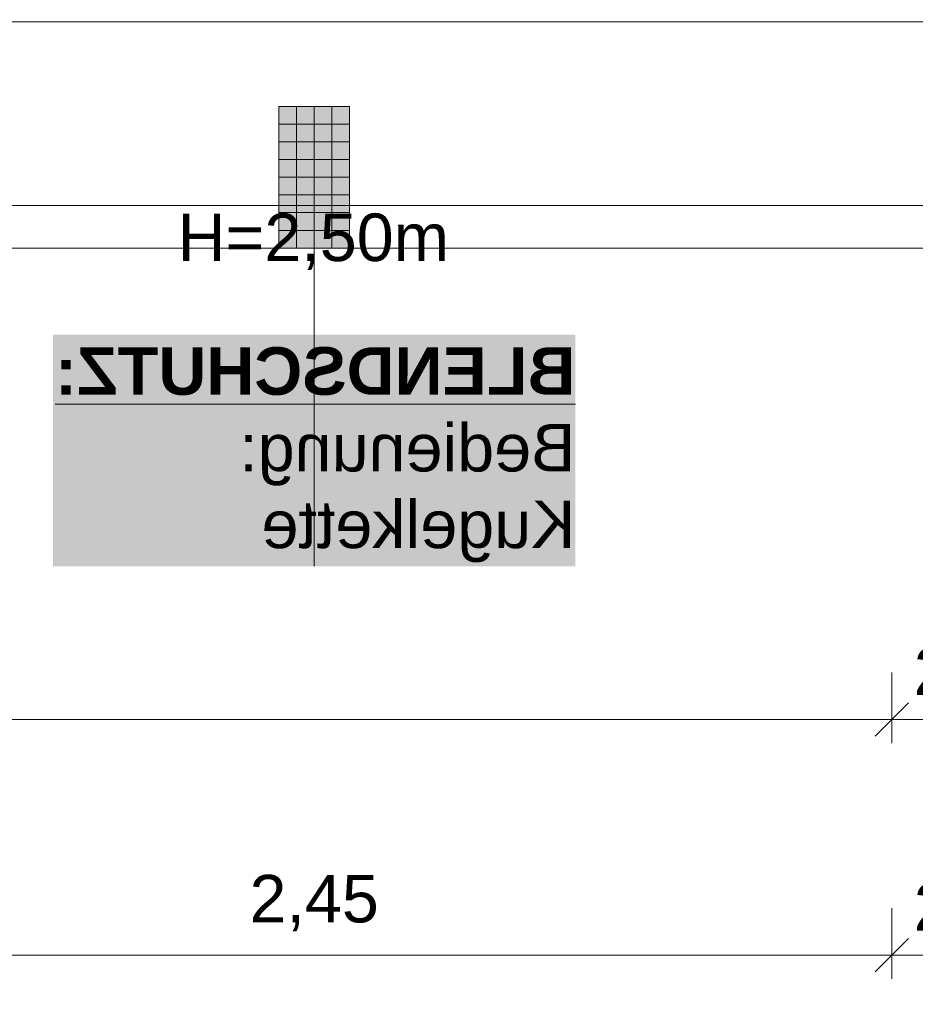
# Model space of a CAD drawing. Header units: metres. Extents: x -49 to 152, y -127 to 99.
# Tile 81 of 177: x -10.07 to -8.17, y -23.88 to -21.79. Entities that reach past the tile are written whole.
import ezdxf

# ---------------------------------------------------------------- set-up
doc = ezdxf.new("R2010")
doc.units = ezdxf.units.M
doc.header["$PDMODE"] = 1
doc.header["$PDSIZE"] = -2
doc.linetypes.add('Raster 01', pattern=[2, 1, -1])
doc.layers.get('0').update_dxf_attribs({"lineweight": 25})
for name, color, linetype, lineweight, true_color in [('014_Fassadenarbeiten-000 Aufsicht Betonfertigteile', 7, 'Continuous', 9, 0xc0c0c0), ('031_Metallbauarbeiten-330 Aufsicht Metallbauarbeiten', 7, 'Continuous', 9, 0xa6a6a6), ('AV1-Raster', 7, 'Raster 01', 9, 0xa6a6a6)]:
    doc.layers.add(name, color=color, linetype=linetype, lineweight=lineweight, true_color=true_color)
for name, color, linetype, lineweight in [('014_Fassadenarbeiten-330 Betonfertigteile vertikal', 7, 'Continuous', 9), ('030_Sonnenschutzarbeiten-BLENDSCHUTZ', 7, 'Continuous', 5), ('030_Sonnenschutzarbeiten-BLENDSCHUTZ  Beschriftung', 7, 'Continuous', 5), ('_1.35m (3D)', 7, 'Continuous', 9), ('_OG 3 (2D)', 7, 'Continuous', 9), ('_OG 3 - DS (2D)', 7, 'Continuous', 9), ('Bemaßung-Bemaßung', 7, 'Continuous', 9)]:
    doc.layers.add(name, color=color, linetype=linetype, lineweight=lineweight)
doc.layers.get('0').freeze()
doc.styles.add('Arial', font='arial.ttf')
doc.styles.add('Arial (bold)', font='arialbd.ttf')
doc.dimstyles.new('COE 50', dxfattribs={"dimtxt": 100.872396, "dimasz": 0.001414, "dimexe": 0.001, "dimexo": 0.01, "dimgap": 0.001, "dimtad": 1, "dimdec": 3, "dimtxsty": 'Arial', "dimblk": 'VW_SLASH-3', "dimblk1": 'VW_SLASH-3', "dimblk2": 'VW_SLASH-3', "dimcen": 0, "dimadec": 3, "dimazin": 0, "dimtfac": 0.8, "dimtdec": 3, "dimtix": 1, "dimtmove": 0, "dimatfit": 0, "dimldrblk": 'VW_SLASH-2', "dimfxl": 0.002, "dimfxlon": 1, "dimfrac": 2, "dimtolj": 1, "dimarcsym": 0})

# ---------------------------------------------------------------- blocks, each defined once
blk = doc.blocks.new('Group-4')
at = {"layer": 'AV1-Raster'}
blk.add_line((-9.45, -22.95), (-9.45, 1.35), dxfattribs=at)
blk = doc.blocks.new('1.35m (3D)')
at = {"layer": 'AV1-Raster', "color": 7}
blk.add_blockref('Group-4', (0, 0), dxfattribs=at)
blk = doc.blocks.new('Blendschutz Beschriftung')
at = {"layer": '030_Sonnenschutzarbeiten-BLENDSCHUTZ  Beschriftung', "color": 254, "linetype": 'Continuous', "transparency": 33554559}
blk.add_solid([(-0.554, -0.1644), (0.554, -0.1644), (-0.554, 0.3267), (0.554, 0.3267)], dxfattribs=at)
at = {"layer": '030_Sonnenschutzarbeiten-BLENDSCHUTZ  Beschriftung', "insert": (-0.554, 0.3002), "char_height": 0.100872, "attachment_point": 1, "line_spacing_factor": 0.967016, "style": 'Arial (bold)'}
blk.add_mtext('{\\LBLENDSCHUTZ:}{\\fArial|b0|i0|c0|p0;\\l\\PBedienung: \\PKugelkette }', dxfattribs=at)
blk = doc.blocks.new('VW_SLASH-3')
at = {"color": 0, "linetype": 'ByBlock', "lineweight": -2, "transparency": 16777216}
blk.add_line((0, 0), (-1, 0), dxfattribs=at)
at = {"color": 0, "linetype": 'Continuous', "lineweight": 15, "transparency": 16777216, "flags": 128}
blk.add_lwpolyline([(0.5, 0.5), (-0.5, -0.5)], dxfattribs=at)
blk = doc.blocks.new('*D76')
at = {"layer": '030_Sonnenschutzarbeiten-BLENDSCHUTZ', "color": 0, "lineweight": -2}
for p, q in [((-10.675, -22.025), (-10.675, -22.175)), ((-8.225, -22.025), (-8.225, -22.175)), ((-8.2957, -22.125), (-10.6043, -22.125))]:
    blk.add_line(p, q, dxfattribs=at)
at = {"layer": 'Defpoints', "color": 0}
for p in [(-10.675, -21.385), (-8.225, -21.385), (-10.675, -22.125)]:
    blk.add_point(p, dxfattribs=at)
at = {"layer": '030_Sonnenschutzarbeiten-BLENDSCHUTZ', "color": 0, "lineweight": -2, "xscale": 0.070693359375, "yscale": 0.070693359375, "zscale": 0.070693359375, "rotation": 180}
blk.add_blockref('VW_SLASH-3', (-10.675, -22.125), dxfattribs=at)
at = {"layer": '030_Sonnenschutzarbeiten-BLENDSCHUTZ', "color": 0, "lineweight": -2, "xscale": 0.070693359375, "yscale": 0.070693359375, "zscale": 0.070693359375}
blk.add_blockref('VW_SLASH-3', (-8.225, -22.125), dxfattribs=at)
at = {"layer": '030_Sonnenschutzarbeiten-BLENDSCHUTZ', "color": 0, "lineweight": 13, "insert": (-9.45, -22.0144), "char_height": 0.10087, "attachment_point": 5, "style": 'Arial'}
blk.add_mtext('\\A1;2,45', dxfattribs=at)
blk = doc.blocks.new('VW_SLASH-2')
at = {"color": 0, "linetype": 'ByBlock', "lineweight": -2, "transparency": 16777216}
blk.add_line((0, 0), (-1, 0), dxfattribs=at)
at = {"color": 0, "linetype": 'Continuous', "lineweight": 15, "transparency": 16777216, "flags": 128}
blk.add_lwpolyline([(0.5, 0.5), (-0.5, -0.5)], dxfattribs=at)
blk = doc.blocks.new('*D468')
at = {"layer": 'Bemaßung-Bemaßung', "color": 0, "linetype": 'Continuous', "lineweight": -2}
for p, q in [((-8.175, -24.175), (-8.175, -24.325)), ((-8.025, -24.175), (-8.025, -24.325)), ((-8.2457, -24.275), (-8.3164, -24.275)), ((-8.175, -24.275), (-8.025, -24.275)), ((-7.9543, -24.275), (-7.8836, -24.275))]:
    blk.add_line(p, q, dxfattribs=at)
at = {"layer": 'Defpoints', "color": 0}
for p in [(-8.175, -22.275), (-8.025, -22.275), (-8.025, -24.275)]:
    blk.add_point(p, dxfattribs=at)
at = {"layer": 'Bemaßung-Bemaßung', "color": 0, "lineweight": -2, "xscale": 0.070693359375, "yscale": 0.070693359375, "zscale": 0.070693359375}
blk.add_blockref('VW_SLASH-3', (-8.175, -24.275), dxfattribs=at)
at = {"layer": 'Bemaßung-Bemaßung', "color": 0, "lineweight": -2, "xscale": 0.070693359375, "yscale": 0.070693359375, "zscale": 0.070693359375, "rotation": 180}
blk.add_blockref('VW_SLASH-3', (-8.025, -24.275), dxfattribs=at)
at = {"layer": 'Bemaßung-Bemaßung', "color": 0, "insert": (-8.1, -24.5545), "char_height": 0.10087, "attachment_point": 5, "style": 'Arial'}
blk.add_mtext('\\A1;15', dxfattribs=at)
blk = doc.blocks.new('*D469')
at = {"layer": 'Bemaßung-Bemaßung', "color": 0, "linetype": 'Continuous', "lineweight": -2}
for p, q in [((-9.375, -24.175), (-9.375, -24.325)), ((-8.175, -24.175), (-8.175, -24.325)), ((-9.3043, -24.275), (-8.2457, -24.275))]:
    blk.add_line(p, q, dxfattribs=at)
at = {"layer": 'Defpoints', "color": 0}
for p in [(-9.375, -22.275), (-8.175, -22.275), (-8.175, -24.275)]:
    blk.add_point(p, dxfattribs=at)
at = {"layer": 'Bemaßung-Bemaßung', "color": 0, "lineweight": -2, "xscale": 0.070693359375, "yscale": 0.070693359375, "zscale": 0.070693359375, "rotation": 180}
blk.add_blockref('VW_SLASH-3', (-9.375, -24.275), dxfattribs=at)
at = {"layer": 'Bemaßung-Bemaßung', "color": 0, "lineweight": -2, "xscale": 0.070693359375, "yscale": 0.070693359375, "zscale": 0.070693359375}
blk.add_blockref('VW_SLASH-3', (-8.175, -24.275), dxfattribs=at)
at = {"layer": 'Bemaßung-Bemaßung', "color": 0, "insert": (-8.775, -24.1644), "char_height": 0.10087, "attachment_point": 5, "style": 'Arial'}
blk.add_mtext('\\A1;1,20', dxfattribs=at)
blk = doc.blocks.new('*D470')
at = {"layer": 'Bemaßung-Bemaßung', "color": 0, "linetype": 'Continuous', "lineweight": -2}
for p, q in [((-9.525, -24.175), (-9.525, -24.325)), ((-9.375, -24.175), (-9.375, -24.325)), ((-9.5957, -24.275), (-9.6664, -24.275)), ((-9.525, -24.275), (-9.375, -24.275)), ((-9.3043, -24.275), (-9.2336, -24.275))]:
    blk.add_line(p, q, dxfattribs=at)
at = {"layer": 'Defpoints', "color": 0}
for p in [(-9.525, -22.275), (-9.375, -22.275), (-9.375, -24.275)]:
    blk.add_point(p, dxfattribs=at)
at = {"layer": 'Bemaßung-Bemaßung', "color": 0, "lineweight": -2, "xscale": 0.070693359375, "yscale": 0.070693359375, "zscale": 0.070693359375}
blk.add_blockref('VW_SLASH-3', (-9.525, -24.275), dxfattribs=at)
at = {"layer": 'Bemaßung-Bemaßung', "color": 0, "lineweight": -2, "xscale": 0.070693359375, "yscale": 0.070693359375, "zscale": 0.070693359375, "rotation": 180}
blk.add_blockref('VW_SLASH-3', (-9.375, -24.275), dxfattribs=at)
at = {"layer": 'Bemaßung-Bemaßung', "color": 0, "insert": (-9.45, -24.5545), "char_height": 0.10087, "attachment_point": 5, "style": 'Arial'}
blk.add_mtext('\\A1;15', dxfattribs=at)
blk = doc.blocks.new('*D471')
at = {"layer": 'Bemaßung-Bemaßung', "color": 0, "linetype": 'Continuous', "lineweight": -2}
for p, q in [((-10.725, -24.175), (-10.725, -24.325)), ((-9.525, -24.175), (-9.525, -24.325)), ((-10.6543, -24.275), (-9.5957, -24.275))]:
    blk.add_line(p, q, dxfattribs=at)
at = {"layer": 'Defpoints', "color": 0}
for p in [(-10.725, -22.275), (-9.525, -22.275), (-9.525, -24.275)]:
    blk.add_point(p, dxfattribs=at)
at = {"layer": 'Bemaßung-Bemaßung', "color": 0, "lineweight": -2, "xscale": 0.070693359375, "yscale": 0.070693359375, "zscale": 0.070693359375, "rotation": 180}
blk.add_blockref('VW_SLASH-3', (-10.725, -24.275), dxfattribs=at)
at = {"layer": 'Bemaßung-Bemaßung', "color": 0, "lineweight": -2, "xscale": 0.070693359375, "yscale": 0.070693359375, "zscale": 0.070693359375}
blk.add_blockref('VW_SLASH-3', (-9.525, -24.275), dxfattribs=at)
at = {"layer": 'Bemaßung-Bemaßung', "color": 0, "insert": (-10.125, -24.1644), "char_height": 0.10087, "attachment_point": 5, "style": 'Arial'}
blk.add_mtext('\\A1;1,20', dxfattribs=at)
blk = doc.blocks.new('*D540')
at = {"layer": 'Bemaßung-Bemaßung', "color": 0, "lineweight": -2}
for p, q in [((-10.675, -23.675), (-10.675, -23.825)), ((-8.225, -23.675), (-8.225, -23.825)), ((-8.2957, -23.775), (-10.6043, -23.775))]:
    blk.add_line(p, q, dxfattribs=at)
at = {"layer": 'Defpoints', "color": 0}
for p in [(-10.675, -21.475), (-8.225, -21.475), (-10.675, -23.775)]:
    blk.add_point(p, dxfattribs=at)
at = {"layer": 'Bemaßung-Bemaßung', "color": 0, "lineweight": -2, "xscale": 0.070693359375, "yscale": 0.070693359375, "zscale": 0.070693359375, "rotation": 180}
blk.add_blockref('VW_SLASH-3', (-10.675, -23.775), dxfattribs=at)
at = {"layer": 'Bemaßung-Bemaßung', "color": 0, "lineweight": -2, "xscale": 0.070693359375, "yscale": 0.070693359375, "zscale": 0.070693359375}
blk.add_blockref('VW_SLASH-3', (-8.225, -23.775), dxfattribs=at)
at = {"layer": 'Bemaßung-Bemaßung', "color": 0, "insert": (-9.45, -23.6644), "char_height": 0.10087, "attachment_point": 5, "style": 'Arial'}
blk.add_mtext('\\A1;2,45', dxfattribs=at)
blk = doc.blocks.new('*D541')
at = {"layer": 'Bemaßung-Bemaßung', "color": 0, "lineweight": -2}
for p, q in [((-8.225, -23.675), (-8.225, -23.825)), ((-7.975, -23.675), (-7.975, -23.825)), ((-8.0457, -23.775), (-8.1543, -23.775))]:
    blk.add_line(p, q, dxfattribs=at)
at = {"layer": 'Defpoints', "color": 0}
for p in [(-8.225, -21.475), (-7.975, -21.475), (-8.225, -23.775)]:
    blk.add_point(p, dxfattribs=at)
at = {"layer": 'Bemaßung-Bemaßung', "color": 0, "lineweight": -2, "xscale": 0.070693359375, "yscale": 0.070693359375, "zscale": 0.070693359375, "rotation": 180}
blk.add_blockref('VW_SLASH-3', (-8.225, -23.775), dxfattribs=at)
at = {"layer": 'Bemaßung-Bemaßung', "color": 0, "lineweight": -2, "xscale": 0.070693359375, "yscale": 0.070693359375, "zscale": 0.070693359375}
blk.add_blockref('VW_SLASH-3', (-7.975, -23.775), dxfattribs=at)
at = {"layer": 'Bemaßung-Bemaßung', "color": 0, "insert": (-8.1, -23.6735), "char_height": 0.10087, "attachment_point": 5, "style": 'Arial'}
blk.add_mtext('\\A1;25', dxfattribs=at)
blk = doc.blocks.new('*D743')
at = {"layer": 'Bemaßung-Bemaßung', "color": 0, "linetype": 'Continuous', "lineweight": -2}
for p, q in [((-13.425, -23.175), (-13.425, -23.325)), ((-8.225, -23.175), (-8.225, -23.325)), ((-8.2957, -23.275), (-13.3543, -23.275))]:
    blk.add_line(p, q, dxfattribs=at)
at = {"layer": 'Defpoints', "color": 0}
for p in [(-13.425, -21.475), (-8.225, -21.475), (-13.425, -23.275)]:
    blk.add_point(p, dxfattribs=at)
at = {"layer": 'Bemaßung-Bemaßung', "color": 0, "lineweight": -2, "xscale": 0.070693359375, "yscale": 0.070693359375, "zscale": 0.070693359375, "rotation": 180}
blk.add_blockref('VW_SLASH-3', (-13.425, -23.275), dxfattribs=at)
at = {"layer": 'Bemaßung-Bemaßung', "color": 0, "lineweight": -2, "xscale": 0.070693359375, "yscale": 0.070693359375, "zscale": 0.070693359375}
blk.add_blockref('VW_SLASH-3', (-8.225, -23.275), dxfattribs=at)
at = {"layer": 'Bemaßung-Bemaßung', "color": 0, "insert": (-10.825, -23.1644), "char_height": 0.10087, "attachment_point": 5, "style": 'Arial'}
blk.add_mtext('\\A1;5,20', dxfattribs=at)
blk = doc.blocks.new('*D744')
at = {"layer": 'Bemaßung-Bemaßung', "color": 0, "linetype": 'Continuous', "lineweight": -2}
for p, q in [((-8.225, -23.175), (-8.225, -23.325)), ((-7.975, -23.175), (-7.975, -23.325)), ((-8.0457, -23.275), (-8.1543, -23.275))]:
    blk.add_line(p, q, dxfattribs=at)
at = {"layer": 'Defpoints', "color": 0}
for p in [(-8.225, -21.475), (-7.975, -21.475), (-8.225, -23.275)]:
    blk.add_point(p, dxfattribs=at)
at = {"layer": 'Bemaßung-Bemaßung', "color": 0, "lineweight": -2, "xscale": 0.070693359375, "yscale": 0.070693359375, "zscale": 0.070693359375, "rotation": 180}
blk.add_blockref('VW_SLASH-3', (-8.225, -23.275), dxfattribs=at)
at = {"layer": 'Bemaßung-Bemaßung', "color": 0, "lineweight": -2, "xscale": 0.070693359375, "yscale": 0.070693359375, "zscale": 0.070693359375}
blk.add_blockref('VW_SLASH-3', (-7.975, -23.275), dxfattribs=at)
at = {"layer": 'Bemaßung-Bemaßung', "color": 0, "insert": (-8.1, -23.1735), "char_height": 0.10087, "attachment_point": 5, "style": 'Arial'}
blk.add_mtext('\\A1;25', dxfattribs=at)
blk = doc.blocks.new('OG 3 - DS (2D)')
at = {"layer": '030_Sonnenschutzarbeiten-BLENDSCHUTZ  Beschriftung', "color": 7, "xscale": -1}
blk.add_blockref('Blendschutz Beschriftung', (-9.45, -22.7856), dxfattribs=at)
at = {"layer": '030_Sonnenschutzarbeiten-BLENDSCHUTZ', "color": 7, "insert": (-9.7397, -22.2018), "char_height": 0.10087, "attachment_point": 1, "line_spacing_factor": 0.969122, "style": 'Arial'}
blk.add_mtext('H=2,50m', dxfattribs=at)
at = {"layer": '030_Sonnenschutzarbeiten-BLENDSCHUTZ', "color": 7, "lineweight": 13}
dim = blk.add_aligned_dim(p1=(-8.225, -21.385), p2=(-10.675, -21.385), distance=0.74, text='2,45', dimstyle='COE 50', override={"dimtxt": 0.100872, "dimasz": 0.070693, "dimexe": 0.05, "dimgap": 0.05, "dimpost": '<>', "dimtxsty": 'Arial', "dimtmove": 2, "dimfxl": 0.1}, dxfattribs=at)
dim.commit()
dim.dimension.update_dxf_attribs({"geometry": '*D76', "text_midpoint": (-9.45, -22.0144)})
blk = doc.blocks.new('OG 3 (2D)')
at = {"layer": '014_Fassadenarbeiten-000 Aufsicht Betonfertigteile', "flags": 128}
blk.add_lwpolyline([(-39.455, -21.905), (0.305, -21.905), (0.675, -22.275), (-39.825, -22.275)], close=True, dxfattribs=at)
at = {"layer": 'Bemaßung-Bemaßung', "linetype": 'Continuous'}
for base, p1, p2, text, override, picture, middle in [((-9.525, -24.275), (-10.725, -22.275), (-9.525, -22.275), '1,20', {"dimtxt": 0.100872, "dimasz": 0.070693, "dimexe": 0.05, "dimgap": 0.05, "dimpost": '<>', "dimtxsty": 'Arial', "dimtmove": 2, "dimfxl": 0.1}, '*D471', (-10.125, -24.1644)), ((-9.375, -24.275), (-9.525, -22.275), (-9.375, -22.275), '15', {"dimtxt": 0.100872, "dimasz": 0.070693, "dimexe": 0.05, "dimgap": 0.05, "dimpost": '<>', "dimtxsty": 'Arial', "dimtix": 0, "dimtmove": 2, "dimfxl": 0.1}, '*D470', (-9.45, -24.5545)), ((-8.175, -24.275), (-9.375, -22.275), (-8.175, -22.275), '1,20', {"dimtxt": 0.100872, "dimasz": 0.070693, "dimexe": 0.05, "dimgap": 0.05, "dimpost": '<>', "dimtxsty": 'Arial', "dimtmove": 2, "dimfxl": 0.1}, '*D469', (-8.775, -24.1644)), ((-8.025, -24.275), (-8.175, -22.275), (-8.025, -22.275), '15', {"dimtxt": 0.100872, "dimasz": 0.070693, "dimexe": 0.05, "dimgap": 0.05, "dimpost": '<>', "dimtxsty": 'Arial', "dimtix": 0, "dimtmove": 2, "dimfxl": 0.1}, '*D468', (-8.1, -24.5545))]:
    dim = blk.add_linear_dim(base=base, p1=p1, p2=p2, text=text, dimstyle='COE 50', override=override, dxfattribs=at)
    dim.commit()
    dim.dimension.update_dxf_attribs({"geometry": picture, "text_midpoint": middle})
at = {"color": 255}
blk.add_wipeout([(-10.8, -21.795), (-8.1, -21.795), (-8.1, -22.185), (-10.8, -22.185)], dxfattribs=at).dxf.layer = '031_Metallbauarbeiten-330 Aufsicht Metallbauarbeiten'
at = {"layer": '014_Fassadenarbeiten-330 Betonfertigteile vertikal', "linetype": 'Continuous', "lineweight": 0}
blk.add_hatch(color=9, dxfattribs=at).paths.add_polyline_path([(-9.375, -21.975), (-9.525, -21.975), (-9.525, -22.275), (-9.375, -22.275)])
at = {"layer": '014_Fassadenarbeiten-330 Betonfertigteile vertikal', "linetype": 'Continuous', "lineweight": 9}
h = blk.add_hatch(dxfattribs=at)
h.set_pattern_fill('Stahlbetonfertigteil-1', color=8, style=0, pattern_type=2)
h.set_pattern_definition([(-90, (0, 0), (0.0375, 0), [])])
h.paths.add_polyline_path([(-9.375, -21.975), (-9.525, -21.975), (-9.525, -22.275), (-9.375, -22.275)])
at = {"layer": '014_Fassadenarbeiten-330 Betonfertigteile vertikal', "linetype": 'Continuous', "lineweight": 13}
h = blk.add_hatch(dxfattribs=at)
h.set_pattern_fill('Stahlbetonfertigteil', color=8, style=0, pattern_type=2)
h.set_pattern_definition([(0, (0, 0), (2e-18, -0.0375), [])])
h.paths.add_polyline_path([(-9.375, -21.975), (-9.525, -21.975), (-9.525, -22.275), (-9.375, -22.275)])
at = {"layer": '014_Fassadenarbeiten-330 Betonfertigteile vertikal', "flags": 128}
blk.add_lwpolyline([(-9.375, -21.975), (-9.525, -21.975), (-9.525, -22.275), (-9.375, -22.275)], close=True, dxfattribs=at)
at = {"layer": '031_Metallbauarbeiten-330 Aufsicht Metallbauarbeiten', "flags": 128}
blk.add_lwpolyline([(-10.8, -21.795), (-8.1, -21.795), (-8.1, -22.185), (-10.8, -22.185)], close=True, dxfattribs=at)
at = {"layer": 'Bemaßung-Bemaßung', "linetype": 'Continuous'}
for base, p1, p2, text, picture, middle in [((-13.425, -23.275), (-8.225, -21.475), (-13.425, -21.475), '5,20', '*D743', (-10.825, -23.1644)), ((-8.225, -23.275), (-7.975, -21.475), (-8.225, -21.475), '25', '*D744', (-8.1, -23.1735))]:
    dim = blk.add_linear_dim(base=base, p1=p1, p2=p2, text=text, dimstyle='COE 50', override={"dimtxt": 0.100872, "dimasz": 0.070693, "dimexe": 0.05, "dimgap": 0.05, "dimpost": '<>', "dimtxsty": 'Arial', "dimtmove": 2, "dimfxl": 0.1}, dxfattribs=at)
    dim.commit()
    dim.dimension.update_dxf_attribs({"geometry": picture, "text_midpoint": middle})
at = {"layer": 'Bemaßung-Bemaßung'}
for base, p1, p2, text, picture, middle in [((-10.675, -23.775), (-8.225, -21.475), (-10.675, -21.475), '2,45', '*D540', (-9.45, -23.6644)), ((-8.225, -23.775), (-7.975, -21.475), (-8.225, -21.475), '25', '*D541', (-8.1, -23.6735))]:
    dim = blk.add_linear_dim(base=base, p1=p1, p2=p2, text=text, dimstyle='COE 50', override={"dimtxt": 0.100872, "dimasz": 0.070693, "dimexe": 0.05, "dimgap": 0.05, "dimpost": '<>', "dimtxsty": 'Arial', "dimtmove": 2, "dimfxl": 0.1}, dxfattribs=at)
    dim.commit()
    dim.dimension.update_dxf_attribs({"geometry": picture, "text_midpoint": middle})

msp = doc.modelspace()

# ---------------------------------------------------------------- block references
at = {"layer": '_1.35m (3D)'}
msp.add_blockref('1.35m (3D)', (0, 0), dxfattribs=at)

# ---------------------------------------------------------------- next in the draw order: block references
at = {"layer": '_OG 3 - DS (2D)'}
msp.add_blockref('OG 3 - DS (2D)', (0, 0), dxfattribs=at)

# ---------------------------------------------------------------- next in the draw order: block references
at = {"layer": '_OG 3 (2D)'}
msp.add_blockref('OG 3 (2D)', (0, 0), dxfattribs=at)

doc.saveas('drawing.dxf')
